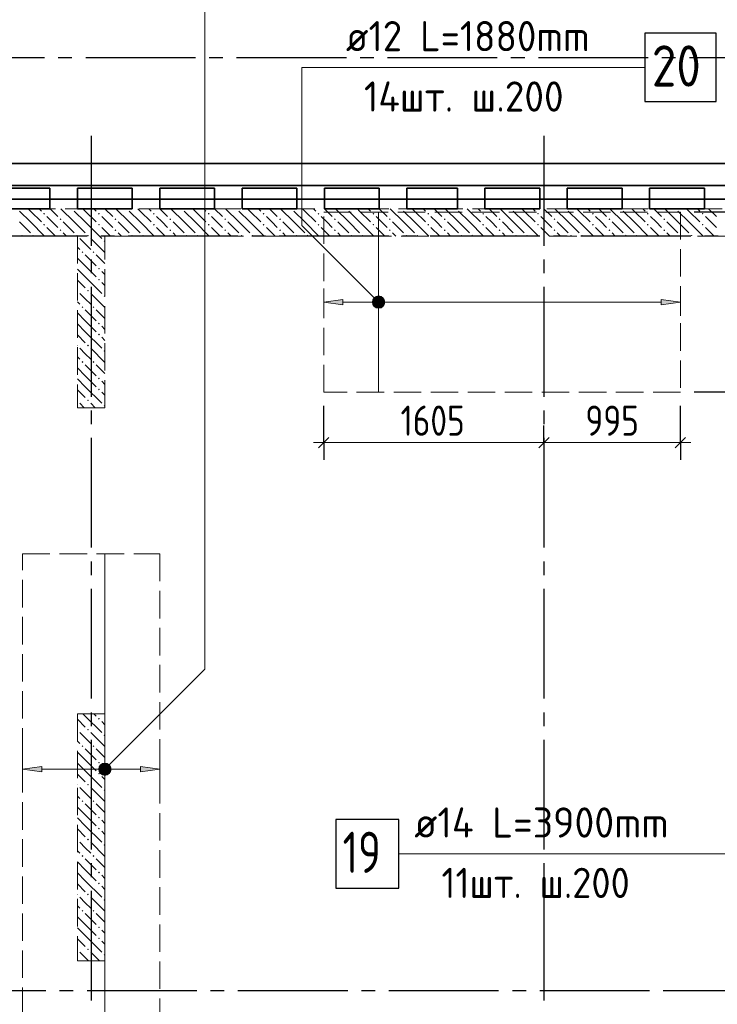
# Model space of a CAD drawing. Header units: millimetres. Extents: x 0 to 64958, y 0 to 42000.
# Tile 22 of 31: x 27719 to 32804, y 28703 to 35877. Entities that reach past the tile are written whole.
import ezdxf

# ---------------------------------------------------------------- set-up
doc = ezdxf.new("R2010")
doc.units = ezdxf.units.MM
doc.linetypes.add('______2', pattern=[270, 200, -70])
doc.linetypes.add('______5', pattern=[1100, 800, -100, 100, -100])
for name, color, linetype, lineweight in [('Standard', 7, 'Continuous', 25), ('ДОП Верх по У', 7, 'Continuous', 25), ('ЖБ Пилон', 180, 'Continuous', 25), ('Оси', 40, '______5', 18), ('Позиционная метка номер позиции', 7, 'Continuous', 13), ('Примечания', 7, 'Continuous', 25)]:
    doc.layers.add(name, color=color, linetype=linetype, lineweight=lineweight)
doc.layers.add('ЖБ Перекрытие верхний уровень', color=7, linetype='Continuous', lineweight=25, true_color=0xe0e0ff)
doc.layers.add('ЖБ Стена верхний уровень', color=7, linetype='Continuous', lineweight=25, true_color=0x006e00)
doc.styles.add('GOST 2.304-81', font='txt')
doc.styles.add('ISOCPEUR', font='txt')

msp = doc.modelspace()

# ---------------------------------------------------------------- hatches: boundary and pattern name
at = {"layer": 'ДОП Верх по У', "linetype": 'Continuous', "lineweight": 13, "transparency": 33554687}
for points in [[(30075, 33799), (29935, 33819), (30075, 33839)], [(27880, 30395.3), (27740, 30415.3), (27880, 30435.3)]]:
    msp.add_hatch(color=7, dxfattribs=at).paths.add_polyline_path(points, flags=16)
for points in [[(30302.7, 33800.3), (30302.7, 33837.8), (30297.5, 33819)], [(30302.7, 33837.8), (30316.2, 33786.7), (30316.2, 33851.3)], [(30302.7, 33837.8), (30302.7, 33800.3), (30316.2, 33786.7)], [(30316.2, 33851.3), (30335, 33781.5), (30335, 33856.5)], [(30316.2, 33851.3), (30316.2, 33786.7), (30335, 33781.5)], [(30335, 33856.5), (30335, 33781.5), (30353.7, 33786.7)], [(30335, 33856.5), (30353.7, 33786.7), (30353.7, 33851.3)], [(30353.7, 33851.3), (30353.7, 33786.7), (30367.2, 33800.3)], [(30353.7, 33851.3), (30367.2, 33800.3), (30367.2, 33837.8)], [(30367.2, 33837.8), (30367.2, 33800.3), (30372.5, 33819)], [(32395, 33799), (32535, 33819), (32395, 33839)], [(28307.7, 30396.6), (28307.7, 30434.1), (28302.5, 30415.3)], [(28307.7, 30434.1), (28321.2, 30383.1), (28321.2, 30447.6)], [(28307.7, 30434.1), (28307.7, 30396.6), (28321.2, 30383.1)], [(28321.2, 30447.6), (28340, 30377.8), (28340, 30452.8)], [(28321.2, 30447.6), (28321.2, 30383.1), (28340, 30377.8)], [(28340, 30452.8), (28340, 30377.8), (28358.7, 30383.1)], [(28340, 30452.8), (28358.7, 30383.1), (28358.7, 30447.6)], [(28358.7, 30447.6), (28358.7, 30383.1), (28372.2, 30396.6)], [(28358.7, 30447.6), (28372.2, 30396.6), (28372.2, 30434.1)], [(28372.2, 30434.1), (28372.2, 30396.6), (28377.5, 30415.3)], [(28600, 30395.3), (28740, 30415.3), (28600, 30435.3)]]:
    msp.add_hatch(color=7, dxfattribs=at).paths.add_polyline_path(points)
at = {"layer": 'ЖБ Пилон', "linetype": 'Continuous', "lineweight": 18, "transparency": 33554687}
for points in [[(28290.5, 30783.1), (28296.9, 30789.6), (28303.4, 30783.1), (28296.9, 30776.6)], [(28210.4, 30703.1), (28216.9, 30709.6), (28223.4, 30703.1), (28216.9, 30696.6)], [(28140, 30706.6), (28143.5, 30703.1), (28140, 30699.7)], [(28330.5, 30663.1), (28337, 30669.6), (28340, 30666.6), (28340, 30659.7), (28337, 30656.6)], [(28170.5, 30583.1), (28177, 30589.6), (28183.5, 30583.1), (28177, 30576.6)], [(28250.5, 30583.1), (28257, 30589.6), (28263.5, 30583.1), (28257, 30576.6)], [(28290.5, 30463.1), (28296.9, 30469.6), (28303.4, 30463.1), (28296.9, 30456.6)], [(28290.5, 30383.1), (28296.9, 30389.6), (28303.4, 30383.1), (28296.9, 30376.6)], [(28140, 30306.6), (28143.5, 30303.1), (28140, 30299.7)], [(28210.4, 30303.1), (28216.9, 30309.6), (28223.4, 30303.1), (28216.9, 30296.6)], [(28330.5, 30263.1), (28337, 30269.6), (28340, 30266.6), (28340, 30259.7), (28337, 30256.6)], [(28170.5, 30183.1), (28177, 30189.6), (28183.5, 30183.1), (28177, 30176.6)], [(28250.5, 30183.1), (28257, 30189.6), (28263.5, 30183.1), (28257, 30176.6)], [(28290.5, 30063.1), (28296.9, 30069.6), (28303.4, 30063.1), (28296.9, 30056.6)], [(28290.5, 29983.1), (28296.9, 29989.6), (28303.4, 29983.1), (28296.9, 29976.6)], [(28140, 29906.6), (28143.5, 29903.1), (28140, 29899.7)], [(28210.4, 29903.1), (28216.9, 29909.6), (28223.4, 29903.1), (28216.9, 29896.6)], [(28330.5, 29863.1), (28337, 29869.6), (28340, 29866.6), (28340, 29859.7), (28337, 29856.6)], [(28170.5, 29783.1), (28177, 29789.6), (28183.5, 29783.1), (28177, 29776.6)], [(28250.5, 29783.1), (28257, 29789.6), (28263.5, 29783.1), (28257, 29776.6)], [(28290.5, 29663.1), (28296.9, 29669.6), (28303.4, 29663.1), (28296.9, 29656.6)], [(28290.5, 29583.1), (28296.9, 29589.6), (28303.4, 29583.1), (28296.9, 29576.6)], [(28140, 29506.6), (28143.5, 29503.1), (28140, 29499.7)], [(28210.4, 29503.1), (28216.9, 29509.6), (28223.4, 29503.1), (28216.9, 29496.6)], [(28330.5, 29463.1), (28337, 29469.6), (28340, 29466.6), (28340, 29459.7), (28337, 29456.6)], [(28170.5, 29383.1), (28177, 29389.6), (28183.5, 29383.1), (28177, 29376.6)], [(28250.5, 29383.1), (28257, 29389.6), (28263.5, 29383.1), (28257, 29376.6)], [(28290.5, 29263.1), (28296.9, 29269.6), (28303.4, 29263.1), (28296.9, 29256.6)], [(28290.5, 29183.1), (28296.9, 29189.6), (28303.4, 29183.1), (28296.9, 29176.6)], [(28140, 29106.6), (28143.5, 29103.1), (28140, 29099.7)], [(28210.4, 29103.1), (28216.9, 29109.6), (28223.4, 29103.1), (28216.9, 29096.6)], [(28330.5, 29063.1), (28337, 29069.6), (28340, 29066.6), (28340, 29059.7), (28337, 29056.6)]]:
    msp.add_hatch(color=7, dxfattribs=at).paths.add_polyline_path(points, flags=16)
at = {"layer": 'ЖБ Стена верхний уровень', "linetype": 'Continuous', "lineweight": 18, "transparency": 33554687}
for points in [[(27890.5, 34463.1), (27896.9, 34469.6), (27903.4, 34463.1), (27896.9, 34456.6)], [(28100.3, 34500), (28096.9, 34496.6), (28093.6, 34500)], [(28290.5, 34463.1), (28296.9, 34469.6), (28303.4, 34463.1), (28296.9, 34456.6)], [(28500.3, 34500), (28496.9, 34496.6), (28493.6, 34500)], [(28690.5, 34463.1), (28696.9, 34469.6), (28703.4, 34463.1), (28696.9, 34456.6)], [(28900.3, 34500), (28896.9, 34496.6), (28893.6, 34500)], [(29090.5, 34463.1), (29096.9, 34469.6), (29103.4, 34463.1), (29096.9, 34456.6)], [(29300.3, 34500), (29296.9, 34496.6), (29293.6, 34500)], [(29490.5, 34463.1), (29496.9, 34469.6), (29503.4, 34463.1), (29496.9, 34456.6)], [(29700.3, 34500), (29696.9, 34496.6), (29693.6, 34500)], [(29890.5, 34463.1), (29896.9, 34469.6), (29903.4, 34463.1), (29896.9, 34456.6)], [(30100.3, 34500), (30096.9, 34496.6), (30093.6, 34500)], [(30290.5, 34463.1), (30296.9, 34469.6), (30303.4, 34463.1), (30296.9, 34456.6)], [(30500.3, 34500), (30496.9, 34496.6), (30493.6, 34500)], [(30690.5, 34463.1), (30696.9, 34469.6), (30703.4, 34463.1), (30696.9, 34456.6)], [(30900.3, 34500), (30896.9, 34496.6), (30893.6, 34500)], [(31090.5, 34463.1), (31096.9, 34469.6), (31103.4, 34463.1), (31096.9, 34456.6)], [(31300.3, 34500), (31296.9, 34496.6), (31293.6, 34500)], [(31490.5, 34463.1), (31496.9, 34469.6), (31503.4, 34463.1), (31496.9, 34456.6)], [(31700.3, 34500), (31696.9, 34496.6), (31693.6, 34500)], [(31890.5, 34463.1), (31896.9, 34469.6), (31903.4, 34463.1), (31896.9, 34456.6)], [(32100.3, 34500), (32096.9, 34496.6), (32093.6, 34500)], [(32290.5, 34463.1), (32296.9, 34469.6), (32303.4, 34463.1), (32296.9, 34456.6)], [(32500.3, 34500), (32496.9, 34496.6), (32493.6, 34500)], [(32690.5, 34463.1), (32696.9, 34469.6), (32703.4, 34463.1), (32696.9, 34456.6)], [(27890.5, 34383.1), (27896.9, 34389.6), (27903.4, 34383.1), (27896.9, 34376.6)], [(28010.4, 34423.1), (28016.9, 34429.6), (28023.4, 34423.1), (28016.9, 34416.6)], [(28290.5, 34383.1), (28296.9, 34389.6), (28303.4, 34383.1), (28296.9, 34376.6)], [(28410.4, 34423.1), (28416.9, 34429.6), (28423.4, 34423.1), (28416.9, 34416.6)], [(28690.5, 34383.1), (28696.9, 34389.6), (28703.4, 34383.1), (28696.9, 34376.6)], [(28810.4, 34423.1), (28816.9, 34429.6), (28823.4, 34423.1), (28816.9, 34416.6)], [(29090.5, 34383.1), (29096.9, 34389.6), (29103.4, 34383.1), (29096.9, 34376.6)], [(29210.4, 34423.1), (29216.9, 34429.6), (29223.4, 34423.1), (29216.9, 34416.6)], [(29490.5, 34383.1), (29496.9, 34389.6), (29503.4, 34383.1), (29496.9, 34376.6)], [(29610.4, 34423.1), (29616.9, 34429.6), (29623.4, 34423.1), (29616.9, 34416.6)], [(29890.5, 34383.1), (29896.9, 34389.6), (29903.4, 34383.1), (29896.9, 34376.6)], [(30010.4, 34423.1), (30016.9, 34429.6), (30023.4, 34423.1), (30016.9, 34416.6)], [(30290.5, 34383.1), (30296.9, 34389.6), (30303.4, 34383.1), (30296.9, 34376.6)], [(30410.4, 34423.1), (30416.9, 34429.6), (30423.4, 34423.1), (30416.9, 34416.6)], [(30690.5, 34383.1), (30696.9, 34389.6), (30703.4, 34383.1), (30696.9, 34376.6)], [(30810.4, 34423.1), (30816.9, 34429.6), (30823.4, 34423.1), (30816.9, 34416.6)], [(31090.5, 34383.1), (31096.9, 34389.6), (31103.4, 34383.1), (31096.9, 34376.6)], [(31210.4, 34423.1), (31216.9, 34429.6), (31223.4, 34423.1), (31216.9, 34416.6)], [(31490.5, 34383.1), (31496.9, 34389.6), (31503.4, 34383.1), (31496.9, 34376.6)], [(31610.4, 34423.1), (31616.9, 34429.6), (31623.4, 34423.1), (31616.9, 34416.6)], [(31890.5, 34383.1), (31896.9, 34389.6), (31903.4, 34383.1), (31896.9, 34376.6)], [(32010.4, 34423.1), (32016.9, 34429.6), (32023.4, 34423.1), (32016.9, 34416.6)], [(32290.5, 34383.1), (32296.9, 34389.6), (32303.4, 34383.1), (32296.9, 34376.6)], [(32410.4, 34423.1), (32416.9, 34429.6), (32423.4, 34423.1), (32416.9, 34416.6)], [(32690.5, 34383.1), (32696.9, 34389.6), (32703.4, 34383.1), (32696.9, 34376.6)], [(27730.5, 34303.1), (27737, 34309.6), (27743.5, 34303.1), (27740.3, 34300), (27733.6, 34300)], [(27810.4, 34303.1), (27816.9, 34309.6), (27823.4, 34303.1), (27820.3, 34300), (27813.6, 34300)], [(28010.4, 34343.1), (28016.9, 34349.6), (28023.4, 34343.1), (28016.9, 34336.6)], [(28130.5, 34303.1), (28137, 34309.6), (28143.5, 34303.1), (28140.3, 34300), (28133.6, 34300)], [(28140.3, 34300), (28140, 34299.7), (28140, 34300)], [(28210.4, 34303.1), (28216.9, 34309.6), (28223.4, 34303.1), (28220.3, 34300), (28213.6, 34300)], [(28220.3, 34300), (28216.9, 34296.6), (28213.6, 34300)], [(28410.4, 34343.1), (28416.9, 34349.6), (28423.4, 34343.1), (28416.9, 34336.6)], [(28530.5, 34303.1), (28537, 34309.6), (28543.5, 34303.1), (28540.3, 34300), (28533.6, 34300)], [(28610.4, 34303.1), (28616.9, 34309.6), (28623.4, 34303.1), (28620.3, 34300), (28613.6, 34300)], [(28810.4, 34343.1), (28816.9, 34349.6), (28823.4, 34343.1), (28816.9, 34336.6)], [(28930.5, 34303.1), (28937, 34309.6), (28943.5, 34303.1), (28940.3, 34300), (28933.6, 34300)], [(29010.4, 34303.1), (29016.9, 34309.6), (29023.4, 34303.1), (29020.3, 34300), (29013.6, 34300)], [(29210.4, 34343.1), (29216.9, 34349.6), (29223.4, 34343.1), (29216.9, 34336.6)], [(29330.5, 34303.1), (29337, 34309.6), (29343.5, 34303.1), (29340.3, 34300), (29333.6, 34300)], [(29410.4, 34303.1), (29416.9, 34309.6), (29423.4, 34303.1), (29420.3, 34300), (29413.6, 34300)], [(29610.4, 34343.1), (29616.9, 34349.6), (29623.4, 34343.1), (29616.9, 34336.6)], [(29730.5, 34303.1), (29737, 34309.6), (29743.5, 34303.1), (29740.3, 34300), (29733.6, 34300)], [(29810.4, 34303.1), (29816.9, 34309.6), (29823.4, 34303.1), (29820.3, 34300), (29813.6, 34300)], [(30010.4, 34343.1), (30016.9, 34349.6), (30023.4, 34343.1), (30016.9, 34336.6)], [(30130.5, 34303.1), (30137, 34309.6), (30143.5, 34303.1), (30140.3, 34300), (30133.6, 34300)], [(30210.4, 34303.1), (30216.9, 34309.6), (30223.4, 34303.1), (30220.3, 34300), (30213.6, 34300)], [(30410.4, 34343.1), (30416.9, 34349.6), (30423.4, 34343.1), (30416.9, 34336.6)], [(30530.5, 34303.1), (30537, 34309.6), (30543.5, 34303.1), (30540.3, 34300), (30533.6, 34300)], [(30610.4, 34303.1), (30616.9, 34309.6), (30623.4, 34303.1), (30620.3, 34300), (30613.6, 34300)], [(30810.4, 34343.1), (30816.9, 34349.6), (30823.4, 34343.1), (30816.9, 34336.6)], [(30930.5, 34303.1), (30937, 34309.6), (30943.5, 34303.1), (30940.3, 34300), (30933.6, 34300)], [(31010.4, 34303.1), (31016.9, 34309.6), (31023.4, 34303.1), (31020.3, 34300), (31013.6, 34300)], [(31210.4, 34343.1), (31216.9, 34349.6), (31223.4, 34343.1), (31216.9, 34336.6)], [(31330.5, 34303.1), (31337, 34309.6), (31343.5, 34303.1), (31340.3, 34300), (31333.6, 34300)], [(31410.4, 34303.1), (31416.9, 34309.6), (31423.4, 34303.1), (31420.3, 34300), (31413.6, 34300)], [(31610.4, 34343.1), (31616.9, 34349.6), (31623.4, 34343.1), (31616.9, 34336.6)], [(31730.5, 34303.1), (31737, 34309.6), (31743.5, 34303.1), (31740.3, 34300), (31733.6, 34300)], [(31810.4, 34303.1), (31816.9, 34309.6), (31823.4, 34303.1), (31820.3, 34300), (31813.6, 34300)], [(32010.4, 34343.1), (32016.9, 34349.6), (32023.4, 34343.1), (32016.9, 34336.6)], [(32130.5, 34303.1), (32137, 34309.6), (32143.5, 34303.1), (32140.3, 34300), (32133.6, 34300)], [(32210.4, 34303.1), (32216.9, 34309.6), (32223.4, 34303.1), (32220.3, 34300), (32213.6, 34300)], [(32410.4, 34343.1), (32416.9, 34349.6), (32423.4, 34343.1), (32416.9, 34336.6)], [(32530.5, 34303.1), (32537, 34309.6), (32543.5, 34303.1), (32540.3, 34300), (32533.6, 34300)], [(32610.4, 34303.1), (32616.9, 34309.6), (32623.4, 34303.1), (32620.3, 34300), (32613.6, 34300)], [(28330.5, 34263.1), (28337, 34269.6), (28340, 34266.6), (28340, 34259.7), (28337, 34256.6)], [(28170.5, 34183.1), (28177, 34189.6), (28183.5, 34183.1), (28177, 34176.6)], [(28250.5, 34183.1), (28257, 34189.6), (28263.5, 34183.1), (28257, 34176.6)], [(28290.5, 34063.1), (28296.9, 34069.6), (28303.4, 34063.1), (28296.9, 34056.6)], [(28290.5, 33983.1), (28296.9, 33989.6), (28303.4, 33983.1), (28296.9, 33976.6)], [(28140, 33906.6), (28143.5, 33903.1), (28140, 33899.7)], [(28210.4, 33903.1), (28216.9, 33909.6), (28223.4, 33903.1), (28216.9, 33896.6)], [(28330.5, 33863.1), (28337, 33869.6), (28340, 33866.6), (28340, 33859.7), (28337, 33856.6)], [(28170.5, 33783.1), (28177, 33789.6), (28183.5, 33783.1), (28177, 33776.6)], [(28250.5, 33783.1), (28257, 33789.6), (28263.5, 33783.1), (28257, 33776.6)], [(28290.5, 33663.1), (28296.9, 33669.6), (28303.4, 33663.1), (28296.9, 33656.6)], [(28290.5, 33583.1), (28296.9, 33589.6), (28303.4, 33583.1), (28296.9, 33576.6)], [(28140, 33506.6), (28143.5, 33503.1), (28140, 33499.7)], [(28210.4, 33503.1), (28216.9, 33509.6), (28223.4, 33503.1), (28216.9, 33496.6)], [(28330.5, 33463.1), (28337, 33469.6), (28340, 33466.6), (28340, 33459.7), (28337, 33456.6)], [(28170.5, 33383.1), (28177, 33389.6), (28183.5, 33383.1), (28177, 33376.6)], [(28250.5, 33383.1), (28257, 33389.6), (28263.5, 33383.1), (28257, 33376.6)], [(28290.5, 33263.1), (28296.9, 33269.6), (28303.4, 33263.1), (28296.9, 33256.6)], [(28290.5, 33183.1), (28296.9, 33189.6), (28303.4, 33183.1), (28296.9, 33176.6)], [(28140, 33106.6), (28143.5, 33103.1), (28140, 33099.7)], [(28210.4, 33103.1), (28216.9, 33109.6), (28223.4, 33103.1), (28216.9, 33096.6)], [(28330.5, 33063.1), (28337, 33069.6), (28340, 33066.6), (28340, 33059.7), (28337, 33056.6)]]:
    msp.add_hatch(color=7, dxfattribs=at).paths.add_polyline_path(points, flags=16)
at = {"layer": 'Позиционная метка номер позиции', "linetype": 'Continuous', "lineweight": 13, "transparency": 33554687}
for points in [[(30303.2, 33787.2), (30346.4, 33862.3), (30291.7, 33807.5)], [(30291.7, 33807.5), (30346.4, 33862.3), (30323.5, 33862.3)], [(30291.7, 33807.5), (30323.5, 33862.3), (30291.7, 33830.5)], [(30291.7, 33830.5), (30323.5, 33862.3), (30303.2, 33850.8)], [(30303.2, 33787.2), (30366.8, 33850.8), (30346.4, 33862.3)], [(30323.5, 33775.7), (30366.8, 33850.8), (30303.2, 33787.2)], [(30323.5, 33775.7), (30378.3, 33830.5), (30366.8, 33850.8)], [(30346.4, 33775.7), (30378.3, 33830.5), (30323.5, 33775.7)], [(30346.4, 33775.7), (30378.3, 33807.5), (30378.3, 33830.5)], [(30378.3, 33807.5), (30346.4, 33775.7), (30366.8, 33787.2)], [(28296.7, 30426.8), (28371.8, 30383.5), (28308.2, 30447.1)], [(28296.7, 30403.9), (28351.4, 30372), (28296.7, 30426.8)], [(28296.7, 30426.8), (28351.4, 30372), (28371.8, 30383.5)], [(28308.2, 30447.1), (28383.3, 30403.9), (28328.5, 30458.6)], [(28308.2, 30447.1), (28371.8, 30383.5), (28383.3, 30403.9)], [(28328.5, 30458.6), (28383.3, 30403.9), (28383.3, 30426.8)], [(28328.5, 30458.6), (28383.3, 30426.8), (28351.4, 30458.6)], [(28351.4, 30458.6), (28383.3, 30426.8), (28371.8, 30447.1)], [(28328.5, 30372), (28296.7, 30403.9), (28308.2, 30383.5)], [(28296.7, 30403.9), (28328.5, 30372), (28351.4, 30372)]]:
    msp.add_hatch(color=7, dxfattribs=at).paths.add_polyline_path(points)

# ---------------------------------------------------------------- linework, layer by layer
at = {"layer": 'Standard', "color": 251, "linetype": 'Continuous', "lineweight": -3, "true_color": 0x656565, "transparency": 33554687}
for p, q in [((33640, 34475), (32635, 34475)), ((33640, 33163), (32635, 33163)), ((29935, 32795.5), (29935, 33063)), ((29935, 32795.5), (29935, 32920.5)), ((31540, 32795.5), (31540, 32920.5)), ((32535, 32795.5), (32535, 32920.5)), ((29935, 32795.5), (29935, 32670.5)), ((31540, 32795.5), (31540, 32670.5)), ((31540, 32795.5), (31540, 32795.5)), ((32535, 32795.5), (32535, 32670.5)), ((33640, 28800), (32504.1, 28800))]:
    msp.add_line(p, q, dxfattribs=at)
at = {"layer": 'Standard', "color": 7, "linetype": 'Continuous', "lineweight": 13, "transparency": 33554687}
for p, q in [((29935, 32795.5), (29860, 32795.5)), ((31540, 32795.5), (29935, 32795.5)), ((32535, 32795.5), (31540, 32795.5)), ((32535, 32795.5), (32610, 32795.5))]:
    msp.add_line(p, q, dxfattribs=at)
at = {"layer": 'Standard', "color": 7, "linetype": 'Continuous', "lineweight": 25, "transparency": 33554687}
for p, q in [((29972.5, 32833), (29897.5, 32758)), ((31577.5, 32833), (31502.5, 32758)), ((32572.5, 32833), (32497.5, 32758))]:
    msp.add_line(p, q, dxfattribs=at)
at = {"layer": 'Standard', "color": 254, "linetype": 'Continuous', "lineweight": 35, "true_color": 0xc4c4ff, "transparency": 33554687}
for points in [[(7000, 19982), (49480, 19982), (49480, 34669), (7000, 34669), (7000, 19982)], [(7100, 20082), (49380, 20082), (49380, 34569), (7100, 34569), (7100, 20082)]]:
    msp.add_lwpolyline(points, dxfattribs=at)
at = {"layer": 'Standard', "color": 251, "linetype": 'Continuous', "lineweight": -3, "true_color": 0x656565, "transparency": 33554687}
msp.add_lwpolyline([(32535, 32795.5), (32535, 33054.2), (32535, 33054.2), (32535, 33063)], dxfattribs=at)
at = {"layer": 'ДОП Верх по У', "color": 7, "linetype": 'Continuous', "lineweight": 13, "transparency": 33554687}
for p, q in [((30076.4, 35530), (32118.4, 35530)), ((30574.9, 29800), (32682.9, 29800))]:
    msp.add_line(p, q, dxfattribs=at)
at = {"layer": 'ДОП Верх по У', "color": 7, "linetype": 'Continuous', "lineweight": 18, "transparency": 33554687}
for p, q in [((30335, 33169), (30335, 34469)), ((28340, 31979), (28340, 28091))]:
    msp.add_line(p, q, dxfattribs=at)
at = {"layer": 'ДОП Верх по У', "color": 251, "linetype": 'Continuous', "lineweight": 13, "true_color": 0x494949, "transparency": 33554687}
for p, q in [((29935, 33819), (29935, 33919)), ((32535, 33819), (32535, 33919)), ((29935, 33819), (30075, 33839)), ((30075, 33799), (29935, 33819)), ((29935, 33819), (29935, 33719)), ((29935, 33819), (29935, 33819)), ((30075, 33839), (30075, 33799)), ((30075, 33819), (30305, 33819)), ((30335, 33856.5), (30335, 33856.5)), ((30365, 33819), (32395, 33819)), ((32535, 33819), (32395, 33839)), ((32395, 33839), (32395, 33799)), ((32395, 33799), (32535, 33819)), ((32535, 33819), (32535, 33719)), ((32535, 33819), (32535, 33819)), ((30335, 33781.5), (30335, 33781.5)), ((27740, 30415.3), (27740, 30515.3)), ((28740, 30415.3), (28740, 30515.3)), ((27740, 30415.3), (27880, 30435.3)), ((27880, 30435.3), (27880, 30395.3)), ((28340, 30452.8), (28340, 30452.8)), ((28740, 30415.3), (28600, 30435.3)), ((28600, 30435.3), (28600, 30395.3)), ((27880, 30395.3), (27740, 30415.3)), ((27740, 30415.3), (27740, 30315.3)), ((27740, 30415.3), (27740, 30415.3)), ((27880, 30415.3), (28310, 30415.3)), ((28340, 30377.8), (28340, 30377.8)), ((28370, 30415.3), (28600, 30415.3)), ((28600, 30395.3), (28740, 30415.3)), ((28740, 30415.3), (28740, 30315.3)), ((28740, 30415.3), (28740, 30415.3))]:
    msp.add_line(p, q, dxfattribs=at)
at = {"layer": 'ДОП Верх по У', "color": 7, "linetype": 'Continuous', "lineweight": 25, "transparency": 33554687}
for points in [[(32276.4, 35280), (32796.4, 35280), (32796.4, 35780), (32276.4, 35780), (32276.4, 35280)], [(30022.9, 29550), (30482.9, 29550), (30482.9, 30050), (30022.9, 30050), (30022.9, 29550)]]:
    msp.add_lwpolyline(points, dxfattribs=at)
at = {"layer": 'ДОП Верх по У', "color": 251, "linetype": 'Continuous', "lineweight": 13, "true_color": 0x494949, "transparency": 33554687}
for centre in [(30335, 33819), (28340, 30415.3)]:
    msp.add_circle(centre, 37.5, dxfattribs=at)
at = {"layer": 'ЖБ Перекрытие верхний уровень', "color": 7, "linetype": 'Continuous', "lineweight": 35, "transparency": 33554687}
for p, q in [((28240, 34830), (22060, 34830)), ((34420, 34830), (28240, 34830)), ((27540, 34650), (27940, 34650)), ((27940, 34650), (27940, 34500)), ((28140, 34500), (28140, 34650)), ((28140, 34650), (28240, 34650)), ((28240, 34650), (28540, 34650)), ((28540, 34650), (28540, 34500)), ((28740, 34650), (29140, 34650)), ((28740, 34500), (28740, 34650)), ((29140, 34650), (29140, 34500)), ((29340, 34500), (29340, 34650)), ((29340, 34650), (29740, 34650)), ((29740, 34650), (29740, 34500)), ((29940, 34500), (29940, 34650)), ((29940, 34650), (30340, 34650)), ((30340, 34650), (30340, 34500)), ((30540, 34500), (30540, 34650)), ((30540, 34650), (30910, 34650)), ((30910, 34650), (30910, 34500)), ((31110, 34650), (31510, 34650)), ((31110, 34500), (31110, 34650)), ((31510, 34650), (31510, 34500)), ((31710, 34650), (32110, 34650)), ((31710, 34500), (31710, 34650)), ((32110, 34650), (32110, 34500)), ((32310, 34650), (32710, 34650)), ((32310, 34500), (32310, 34650)), ((32710, 34650), (32710, 34500)), ((27940, 34500), (27540, 34500)), ((28240, 34500), (28140, 34500)), ((28540, 34500), (28240, 34500)), ((29140, 34500), (28740, 34500)), ((29740, 34500), (29340, 34500)), ((30340, 34500), (29940, 34500)), ((30910, 34500), (30540, 34500)), ((31510, 34500), (31110, 34500)), ((32110, 34500), (31710, 34500)), ((32710, 34500), (32310, 34500))]:
    msp.add_line(p, q, dxfattribs=at)
at = {"layer": 'ЖБ Пилон', "color": 253, "linetype": '______2', "lineweight": 13, "true_color": 0xa0a0a0, "transparency": 33554687}
for p, q in [((28140, 30820), (28140, 29020)), ((28340, 30820), (28140, 30820)), ((28340, 29020), (28340, 30820)), ((28140, 29020), (28340, 29020))]:
    msp.add_line(p, q, dxfattribs=at)
at = {"layer": 'ЖБ Пилон', "color": 9, "linetype": 'Continuous', "lineweight": 18, "true_color": 0xc7c7c7, "transparency": 33554687}
for p, q in [((28140, 30780.1), (28196.9, 30723.1)), ((28180.1, 30820), (28196.9, 30803.1)), ((28196.9, 30803.1), (28316.9, 30683.1)), ((28260.1, 30820), (28277, 30803.1)), ((28316.9, 30763.1), (28340, 30740.1)), ((28196.9, 30643.1), (28157, 30683.1)), ((28237, 30603.1), (28196.9, 30643.1)), ((28237, 30683.1), (28340, 30580.1)), ((28140, 30620.1), (28157, 30603.1)), ((28196.9, 30483.1), (28140, 30540.1)), ((28196.9, 30563.1), (28277, 30483.1)), ((28277, 30563.1), (28340, 30500.1)), ((28140, 30460.1), (28196.9, 30403.1)), ((28196.9, 30483.1), (28277, 30403.1)), ((28340, 30420.1), (28316.9, 30443.1)), ((28140, 30380.1), (28196.9, 30323.1)), ((28196.9, 30403.1), (28316.9, 30283.1)), ((28316.9, 30363.1), (28340, 30340.1)), ((28196.9, 30243.1), (28157, 30283.1)), ((28237, 30283.1), (28340, 30180.1)), ((28140, 30220.1), (28157, 30203.1)), ((28237, 30203.1), (28196.9, 30243.1)), ((28196.9, 30083.1), (28140, 30140.1)), ((28196.9, 30163.1), (28277, 30083.1)), ((28277, 30163.1), (28340, 30100.1)), ((28196.9, 30083.1), (28277, 30003.1)), ((28140, 30060.1), (28196.9, 30003.1)), ((28196.9, 30003.1), (28316.9, 29883.1)), ((28340, 30020.1), (28316.9, 30043.1)), ((28140, 29980.1), (28196.9, 29923.1)), ((28316.9, 29963.1), (28340, 29940.1)), ((28196.9, 29843.1), (28157, 29883.1)), ((28237, 29883.1), (28340, 29780.1)), ((28140, 29820.1), (28157, 29803.1)), ((28237, 29803.1), (28196.9, 29843.1)), ((28196.9, 29683.1), (28140, 29740.1)), ((28196.9, 29763.1), (28277, 29683.1)), ((28277, 29763.1), (28340, 29700.1)), ((28140, 29660.1), (28196.9, 29603.1)), ((28196.9, 29683.1), (28277, 29603.1)), ((28340, 29620.1), (28316.9, 29643.1)), ((28140, 29580.1), (28196.9, 29523.1)), ((28196.9, 29603.1), (28316.9, 29483.1)), ((28316.9, 29563.1), (28340, 29540.1)), ((28140, 29420.1), (28157, 29403.1)), ((28196.9, 29443.1), (28157, 29483.1)), ((28237, 29403.1), (28196.9, 29443.1)), ((28237, 29483.1), (28340, 29380.1)), ((28196.9, 29363.1), (28277, 29283.1)), ((28277, 29363.1), (28340, 29300.1)), ((28196.9, 29283.1), (28140, 29340.1)), ((28196.9, 29283.1), (28277, 29203.1)), ((28140, 29260.1), (28196.9, 29203.1)), ((28196.9, 29203.1), (28316.9, 29083.1)), ((28340, 29220.1), (28316.9, 29243.1)), ((28140, 29180.1), (28196.9, 29123.1)), ((28316.9, 29163.1), (28340, 29140.1)), ((28196.9, 29043.1), (28157, 29083.1)), ((28237, 29083.1), (28300.1, 29020)), ((28140, 29020.1), (28140.1, 29020)), ((28220.1, 29020), (28196.9, 29043.1))]:
    msp.add_line(p, q, dxfattribs=at)
at = {"layer": 'ЖБ Стена верхний уровень', "color": 251, "linetype": '______2', "lineweight": 13, "true_color": 0x656565, "transparency": 33554687}
for p, q in [((34730, 34500), (21750, 34500)), ((21730, 34300), (28140, 34300)), ((28140, 34300), (28140, 33050)), ((28340, 33050), (28340, 34300)), ((28340, 34300), (34750, 34300)), ((28140, 33050), (28340, 33050))]:
    msp.add_line(p, q, dxfattribs=at)
at = {"layer": 'ЖБ Стена верхний уровень', "color": 9, "linetype": 'Continuous', "lineweight": 18, "true_color": 0xc7c7c7, "transparency": 33554687}
for p, q in [((27716.9, 34483.1), (27796.9, 34403.1)), ((27796.9, 34483.1), (27780.1, 34500)), ((27796.9, 34483.1), (27877, 34403.1)), ((27860.1, 34500), (27877, 34483.1)), ((27957, 34403.1), (27916.9, 34443.1)), ((27940.1, 34500), (27996.9, 34443.1)), ((28116.9, 34403.1), (28020.1, 34500)), ((28116.9, 34483.1), (28196.9, 34403.1)), ((28196.9, 34483.1), (28180.1, 34500)), ((28196.9, 34483.1), (28277, 34403.1)), ((28260.1, 34500), (28277, 34483.1)), ((28357, 34403.1), (28316.9, 34443.1)), ((28340.1, 34500), (28396.9, 34443.1)), ((28516.9, 34403.1), (28420.1, 34500)), ((28516.9, 34483.1), (28596.9, 34403.1)), ((28596.9, 34483.1), (28580.1, 34500)), ((28596.9, 34483.1), (28677, 34403.1)), ((28660.1, 34500), (28677, 34483.1)), ((28757, 34403.1), (28716.9, 34443.1)), ((28740.1, 34500), (28796.9, 34443.1)), ((28916.9, 34403.1), (28820.1, 34500)), ((28916.9, 34483.1), (28996.9, 34403.1)), ((28996.9, 34483.1), (28980.1, 34500)), ((28996.9, 34483.1), (29077, 34403.1)), ((29060.1, 34500), (29077, 34483.1)), ((29157, 34403.1), (29116.9, 34443.1)), ((29140.1, 34500), (29196.9, 34443.1)), ((29316.9, 34403.1), (29220.1, 34500)), ((29316.9, 34483.1), (29396.9, 34403.1)), ((29396.9, 34483.1), (29380.1, 34500)), ((29396.9, 34483.1), (29477, 34403.1)), ((29460.1, 34500), (29477, 34483.1)), ((29557, 34403.1), (29516.9, 34443.1)), ((29540.1, 34500), (29596.9, 34443.1)), ((29716.9, 34403.1), (29620.1, 34500)), ((29716.9, 34483.1), (29796.9, 34403.1)), ((29796.9, 34483.1), (29780.1, 34500)), ((29796.9, 34483.1), (29877, 34403.1)), ((29860.1, 34500), (29877, 34483.1)), ((29957, 34403.1), (29916.9, 34443.1)), ((29940.1, 34500), (29996.9, 34443.1)), ((30116.9, 34403.1), (30020.1, 34500)), ((30116.9, 34483.1), (30196.9, 34403.1)), ((30196.9, 34483.1), (30180.1, 34500)), ((30196.9, 34483.1), (30277, 34403.1)), ((30260.1, 34500), (30277, 34483.1)), ((30357, 34403.1), (30316.9, 34443.1)), ((30340.1, 34500), (30396.9, 34443.1)), ((30516.9, 34403.1), (30420.1, 34500)), ((30516.9, 34483.1), (30596.9, 34403.1)), ((30596.9, 34483.1), (30580.1, 34500)), ((30596.9, 34483.1), (30677, 34403.1)), ((30660.1, 34500), (30677, 34483.1)), ((30757, 34403.1), (30716.9, 34443.1)), ((30740.1, 34500), (30796.9, 34443.1)), ((30916.9, 34403.1), (30820.1, 34500)), ((30916.9, 34483.1), (30996.9, 34403.1)), ((30996.9, 34483.1), (30980.1, 34500)), ((30996.9, 34483.1), (31077, 34403.1)), ((31060.1, 34500), (31077, 34483.1)), ((31157, 34403.1), (31116.9, 34443.1)), ((31140.1, 34500), (31196.9, 34443.1)), ((31316.9, 34403.1), (31220.1, 34500)), ((31316.9, 34483.1), (31396.9, 34403.1)), ((31396.9, 34483.1), (31380.1, 34500)), ((31396.9, 34483.1), (31477, 34403.1)), ((31460.1, 34500), (31477, 34483.1)), ((31557, 34403.1), (31516.9, 34443.1)), ((31540.1, 34500), (31596.9, 34443.1)), ((31716.9, 34403.1), (31620.1, 34500)), ((31716.9, 34483.1), (31796.9, 34403.1)), ((31796.9, 34483.1), (31780.1, 34500)), ((31796.9, 34483.1), (31877, 34403.1)), ((31860.1, 34500), (31877, 34483.1)), ((31957, 34403.1), (31916.9, 34443.1)), ((31940.1, 34500), (31996.9, 34443.1)), ((32116.9, 34403.1), (32020.1, 34500)), ((32116.9, 34483.1), (32196.9, 34403.1)), ((32196.9, 34483.1), (32180.1, 34500)), ((32196.9, 34483.1), (32277, 34403.1)), ((32260.1, 34500), (32277, 34483.1)), ((32357, 34403.1), (32316.9, 34443.1)), ((32340.1, 34500), (32396.9, 34443.1)), ((32516.9, 34403.1), (32420.1, 34500)), ((32516.9, 34483.1), (32596.9, 34403.1)), ((32596.9, 34483.1), (32580.1, 34500)), ((32596.9, 34483.1), (32677, 34403.1)), ((32660.1, 34500), (32677, 34483.1)), ((32757, 34403.1), (32716.9, 34443.1)), ((32740.1, 34500), (32796.9, 34443.1)), ((27716.9, 34403.1), (27796.9, 34323.1)), ((27796.9, 34403.1), (27900.1, 34300)), ((27996.9, 34363.1), (27957, 34403.1)), ((28037, 34403.1), (28116.9, 34323.1)), ((28116.9, 34403.1), (28196.9, 34323.1)), ((28196.9, 34403.1), (28300.1, 34300)), ((28396.9, 34363.1), (28357, 34403.1)), ((28437, 34403.1), (28516.9, 34323.1)), ((28516.9, 34403.1), (28596.9, 34323.1)), ((28596.9, 34403.1), (28700.1, 34300)), ((28796.9, 34363.1), (28757, 34403.1)), ((28837, 34403.1), (28916.9, 34323.1)), ((28916.9, 34403.1), (28996.9, 34323.1)), ((28996.9, 34403.1), (29100.1, 34300)), ((29196.9, 34363.1), (29157, 34403.1)), ((29237, 34403.1), (29316.9, 34323.1)), ((29316.9, 34403.1), (29396.9, 34323.1)), ((29396.9, 34403.1), (29500.1, 34300)), ((29596.9, 34363.1), (29557, 34403.1)), ((29637, 34403.1), (29716.9, 34323.1)), ((29716.9, 34403.1), (29796.9, 34323.1)), ((29796.9, 34403.1), (29900.1, 34300)), ((29996.9, 34363.1), (29957, 34403.1)), ((30037, 34403.1), (30116.9, 34323.1)), ((30116.9, 34403.1), (30196.9, 34323.1)), ((30196.9, 34403.1), (30300.1, 34300)), ((30396.9, 34363.1), (30357, 34403.1)), ((30437, 34403.1), (30516.9, 34323.1)), ((30516.9, 34403.1), (30596.9, 34323.1)), ((30596.9, 34403.1), (30700.1, 34300)), ((30796.9, 34363.1), (30757, 34403.1)), ((30837, 34403.1), (30916.9, 34323.1)), ((30916.9, 34403.1), (30996.9, 34323.1)), ((30996.9, 34403.1), (31100.1, 34300)), ((31196.9, 34363.1), (31157, 34403.1)), ((31237, 34403.1), (31316.9, 34323.1)), ((31316.9, 34403.1), (31396.9, 34323.1)), ((31396.9, 34403.1), (31500.1, 34300)), ((31596.9, 34363.1), (31557, 34403.1)), ((31637, 34403.1), (31716.9, 34323.1)), ((31716.9, 34403.1), (31796.9, 34323.1)), ((31796.9, 34403.1), (31900.1, 34300)), ((31996.9, 34363.1), (31957, 34403.1)), ((32037, 34403.1), (32116.9, 34323.1)), ((32116.9, 34403.1), (32196.9, 34323.1)), ((32196.9, 34403.1), (32300.1, 34300)), ((32396.9, 34363.1), (32357, 34403.1)), ((32437, 34403.1), (32516.9, 34323.1)), ((32516.9, 34403.1), (32596.9, 34323.1)), ((32596.9, 34403.1), (32700.1, 34300)), ((32796.9, 34363.1), (32757, 34403.1)), ((27916.9, 34363.1), (27980.1, 34300)), ((28037, 34323.1), (28060.1, 34300)), ((28300.1, 34300), (28316.9, 34283.1)), ((28316.9, 34363.1), (28380.1, 34300)), ((28437, 34323.1), (28460.1, 34300)), ((28716.9, 34363.1), (28780.1, 34300)), ((28837, 34323.1), (28860.1, 34300)), ((29116.9, 34363.1), (29180.1, 34300)), ((29237, 34323.1), (29260.1, 34300)), ((29516.9, 34363.1), (29580.1, 34300)), ((29637, 34323.1), (29660.1, 34300)), ((29916.9, 34363.1), (29980.1, 34300)), ((30037, 34323.1), (30060.1, 34300)), ((30316.9, 34363.1), (30380.1, 34300)), ((30437, 34323.1), (30460.1, 34300)), ((30716.9, 34363.1), (30780.1, 34300)), ((30837, 34323.1), (30860.1, 34300)), ((31116.9, 34363.1), (31180.1, 34300)), ((31237, 34323.1), (31260.1, 34300)), ((31516.9, 34363.1), (31580.1, 34300)), ((31637, 34323.1), (31660.1, 34300)), ((31916.9, 34363.1), (31980.1, 34300)), ((32037, 34323.1), (32060.1, 34300)), ((32316.9, 34363.1), (32380.1, 34300)), ((32437, 34323.1), (32460.1, 34300)), ((32716.9, 34363.1), (32780.1, 34300)), ((28196.9, 34243.1), (28157, 34283.1)), ((28237, 34203.1), (28196.9, 34243.1)), ((28237, 34283.1), (28340, 34180.1)), ((28140, 34220.1), (28157, 34203.1)), ((28196.9, 34163.1), (28277, 34083.1)), ((28277, 34163.1), (28340, 34100.1)), ((28196.9, 34083.1), (28140, 34140.1)), ((28196.9, 34083.1), (28277, 34003.1)), ((28140, 34060.1), (28196.9, 34003.1)), ((28340, 34020.1), (28316.9, 34043.1)), ((28140, 33980.1), (28196.9, 33923.1)), ((28196.9, 34003.1), (28316.9, 33883.1)), ((28316.9, 33963.1), (28340, 33940.1)), ((28196.9, 33843.1), (28157, 33883.1)), ((28237, 33883.1), (28340, 33780.1)), ((28140, 33820.1), (28157, 33803.1)), ((28237, 33803.1), (28196.9, 33843.1)), ((28196.9, 33683.1), (28140, 33740.1)), ((28196.9, 33763.1), (28277, 33683.1)), ((28277, 33763.1), (28340, 33700.1)), ((28140, 33660.1), (28196.9, 33603.1)), ((28196.9, 33683.1), (28277, 33603.1)), ((28140, 33580.1), (28196.9, 33523.1)), ((28196.9, 33603.1), (28316.9, 33483.1)), ((28340, 33620.1), (28316.9, 33643.1)), ((28316.9, 33563.1), (28340, 33540.1)), ((28196.9, 33443.1), (28157, 33483.1)), ((28237, 33403.1), (28196.9, 33443.1)), ((28237, 33483.1), (28340, 33380.1)), ((28140, 33420.1), (28157, 33403.1)), ((28196.9, 33363.1), (28277, 33283.1)), ((28277, 33363.1), (28340, 33300.1)), ((28196.9, 33283.1), (28140, 33340.1)), ((28140, 33260.1), (28196.9, 33203.1)), ((28196.9, 33283.1), (28277, 33203.1)), ((28340, 33220.1), (28316.9, 33243.1)), ((28140, 33180.1), (28196.9, 33123.1)), ((28196.9, 33203.1), (28316.9, 33083.1)), ((28316.9, 33163.1), (28340, 33140.1)), ((28190.1, 33050), (28157, 33083.1)), ((28237, 33083.1), (28270.1, 33050))]:
    msp.add_line(p, q, dxfattribs=at)
at = {"layer": 'Оси', "color": 8, "linetype": '______5', "lineweight": -3, "transparency": 33554687}
for p, q in [((43300, 35600), (4600, 35600)), ((28240, 35030), (28240, 15270)), ((31540, 35030), (31540, 15270)), ((50210, 34300), (4600, 34300)), ((50210, 34300), (4600, 34300)), ((49910, 28800), (4600, 28800))]:
    msp.add_line(p, q, dxfattribs=at)
at = {"layer": 'Позиционная метка номер позиции', "color": 7, "linetype": 'Continuous', "lineweight": 13, "transparency": 33554687}
for p, q in [((30303.2, 33850.8), (30303.2, 33850.8)), ((30366.8, 33850.8), (30366.8, 33850.8)), ((30303.2, 33787.2), (30303.2, 33787.2)), ((30366.8, 33787.2), (30366.8, 33787.2)), ((28308.2, 30447.1), (28308.2, 30447.1)), ((28371.8, 30447.1), (28371.8, 30447.1)), ((28308.2, 30383.5), (28308.2, 30383.5)), ((28371.8, 30383.5), (28371.8, 30383.5))]:
    msp.add_line(p, q, dxfattribs=at)
for points in [[(28340, 30415.3), (29068.3, 31143.6), (29068.3, 37330), (31844.1, 37330)], [(30335, 33819), (29776.4, 34377.6), (29776.4, 35530), (32276.4, 35530)], [(32000, 27415.3), (32982.9, 28398.2), (32982.9, 29800), (30482.9, 29800)]]:
    msp.add_lwpolyline(points, dxfattribs=at)
for centre in [(30335, 33819), (28340, 30415.3)]:
    msp.add_circle(centre, 45, dxfattribs=at)
at = {"layer": 'Примечания', "color": 7, "linetype": '______2', "lineweight": 18, "transparency": 33554687}
for p, q in [((29935, 33163), (29935, 34475)), ((29935, 34475), (32535, 34475)), ((32535, 34475), (32535, 33163)), ((32535, 33163), (29935, 33163)), ((27740, 28085), (27740, 31985)), ((27740, 31985), (28740, 31985)), ((28740, 31985), (28740, 28085))]:
    msp.add_line(p, q, dxfattribs=at)

# ---------------------------------------------------------------- texts
at = {"layer": 'Standard', "color": 7, "linetype": 'Continuous', "lineweight": 25, "transparency": 33554687, "char_height": 220, "attachment_point": 7, "style": 'GOST 2.304-81'}
for s, insert, width in [('1605', (30495.2, 32845.6), 610.159), ('995', (31842.1, 32845.5), 516.39)]:
    msp.add_mtext(s, dxfattribs=dict(at, insert=insert, width=width))
at = {"layer": 'ДОП Верх по У', "color": 7, "linetype": 'Continuous', "lineweight": 13, "transparency": 33554687, "attachment_point": 7, "style": 'ISOCPEUR'}
for s, insert, char_height, width in [('\\W0.94;ø12 L=1880mm ', (30096.4, 35647.3), 220, 2104.383), ('\\W0.87;20', (32326.4, 35390), 300, 550.811), ('\\W0.95;14шт. ш.200 ', (30228.4, 35207.3), 220, 1842.007), ('\\W0.96;ø14 L=3900mm ', (30594.9, 29917.3), 220, 2172.618), ('\\W0.75;19', (30072.9, 29660), 300, 472.281), ('\\W0.93;11шт. ш.200 ', (30792.9, 29477.3), 220, 1773.346)]:
    msp.add_mtext(s, dxfattribs=dict(at, insert=insert, char_height=char_height, width=width))

doc.saveas('drawing.dxf')
